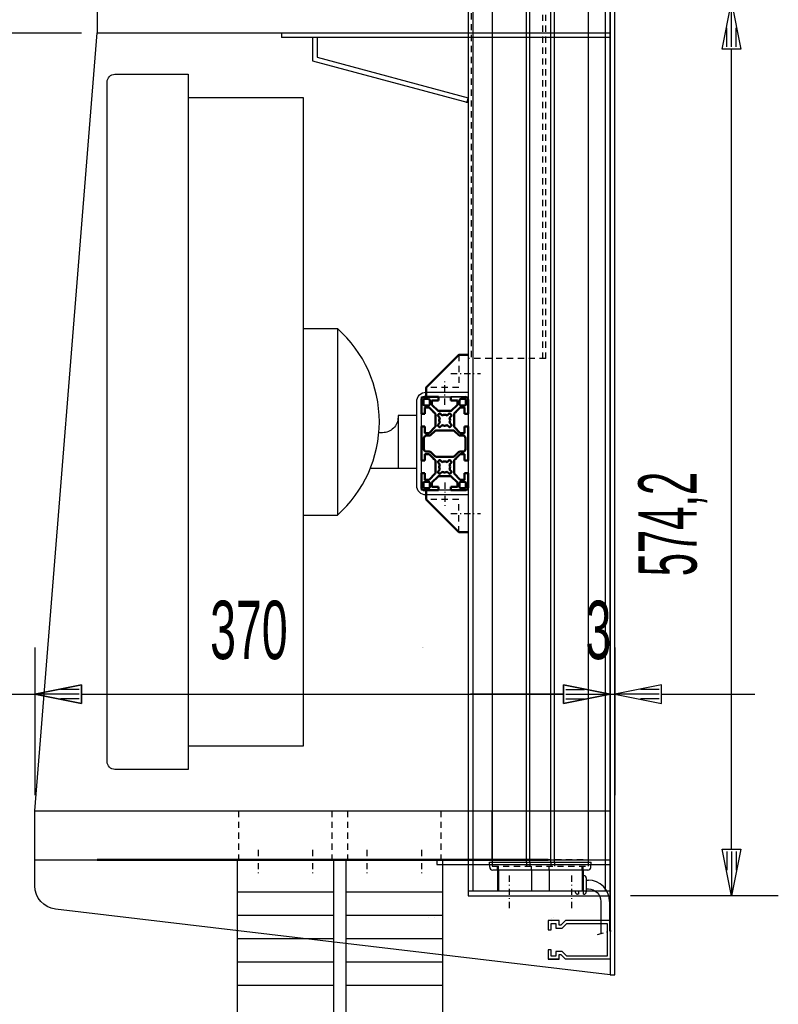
# Model space of a CAD drawing. Extents: x -10367 to -4247, y -676 to 3599.
# Tile 7 of 18: x -7486 to -6999, y 1342 to 1975. Entities that reach past the tile are written whole.
import ezdxf
from ezdxf.enums import TextEntityAlignment as Align

# ---------------------------------------------------------------- set-up
doc = ezdxf.new("R2010")
doc.units = 0
doc.header["$MEASUREMENT"] = 0
doc.linetypes.add('DASHDOT', pattern=[8.5, 4, -2, 0.5, -2])
doc.linetypes.add('HIDDEN', pattern=[7, 4, -3])
doc.layers.get('0').update_dxf_attribs({"linetype": 'CONTINUOUS'})
for name, color, linetype in [('DIM49', 4, 'CONTINUOUS'), ('LE_HIDDEN', 7, 'CONTINUOUS'), ('LE_MIDDLE', 7, 'CONTINUOUS'), ('TXT_DIM49', 2, 'CONTINUOUS')]:
    doc.layers.add(name, color=color, linetype=linetype)
doc.layers.add('LE_ALL', color=7, linetype='CONTINUOUS', lineweight=50)

# ---------------------------------------------------------------- blocks, each defined once
blk = doc.blocks.new('_D3', base_point=(-7526.7, 1466.61))
at = {"layer": 'DIM49', "color": 1}
for p, q in [((-7526.7, 1571.61), (-7526.7, 1476.61)), ((-7476.7, 1571.61), (-7476.7, 1476.61)), ((-7526.7, 1541.61), (-7556.7, 1547.61)), ((-7556.7, 1547.61), (-7556.7, 1535.61)), ((-7555.2, 1544.61), (-7543.2, 1544.61)), ((-7446.7, 1547.61), (-7476.7, 1541.61)), ((-7448.2, 1544.61), (-7460.2, 1544.61)), ((-7446.7, 1535.61), (-7446.7, 1547.61)), ((-7556.7, 1541.61), (-7616.7, 1541.61)), ((-7556.7, 1535.61), (-7526.7, 1541.61)), ((-7555.2, 1541.61), (-7528.2, 1541.61)), ((-7555.2, 1538.61), (-7543.2, 1538.61)), ((-7526.7, 1541.61), (-7476.7, 1541.61)), ((-7476.7, 1541.61), (-7446.7, 1535.61)), ((-7448.2, 1541.61), (-7475.2, 1541.61)), ((-7448.2, 1538.61), (-7460.2, 1538.61)), ((-7446.7, 1541.61), (-7386.7, 1541.61))]:
    blk.add_line(p, q, dxfattribs=at)
at = {"layer": 'TXT_DIM49', "width": 0.596}
blk.add_text('50', height=37.5, rotation=360, dxfattribs=at).set_placement((-7522.04, 1564.11), align=Align.CENTER)
blk = doc.blocks.new('_D4', base_point=(-7476.7, 1466.61))
at = {"layer": 'DIM49', "color": 1}
for p, q in [((-7476.7, 1571.61), (-7476.7, 1476.61)), ((-7106.7, 1571.61), (-7106.7, 1442.01)), ((-7476.7, 1541.61), (-7446.7, 1547.61)), ((-7448.2, 1544.61), (-7460.2, 1544.61)), ((-7446.7, 1547.61), (-7446.7, 1535.61)), ((-7136.7, 1535.61), (-7136.7, 1547.61)), ((-7136.7, 1547.61), (-7106.7, 1541.61)), ((-7135.2, 1544.61), (-7123.2, 1544.61)), ((-7446.7, 1535.61), (-7476.7, 1541.61)), ((-7448.2, 1541.61), (-7475.2, 1541.61)), ((-7448.2, 1538.61), (-7460.2, 1538.61)), ((-7446.7, 1541.61), (-7136.7, 1541.61)), ((-7106.7, 1541.61), (-7136.7, 1535.61)), ((-7135.2, 1541.61), (-7108.2, 1541.61)), ((-7135.2, 1538.61), (-7123.2, 1538.61))]:
    blk.add_line(p, q, dxfattribs=at)
at = {"layer": 'TXT_DIM49', "width": 0.596}
blk.add_text('370', height=37.5, rotation=360, dxfattribs=at).set_placement((-7339.07, 1564.11), align=Align.CENTER)
blk = doc.blocks.new('_D5', base_point=(-7106.7, 1432.01))
at = {"layer": 'DIM49', "color": 1}
for p, q in [((-7106.7, 1571.61), (-7106.7, 1442.01)), ((-7103.7, 1571.61), (-7103.7, 1476.61)), ((-7106.7, 1541.61), (-7136.7, 1547.61)), ((-7136.7, 1547.61), (-7136.7, 1535.61)), ((-7135.2, 1544.61), (-7123.2, 1544.61)), ((-7073.7, 1547.61), (-7103.7, 1541.61)), ((-7075.2, 1544.61), (-7087.2, 1544.61)), ((-7073.7, 1535.61), (-7073.7, 1547.61)), ((-7136.7, 1541.61), (-7196.7, 1541.61)), ((-7136.7, 1535.61), (-7106.7, 1541.61)), ((-7135.2, 1541.61), (-7108.2, 1541.61)), ((-7135.2, 1538.61), (-7123.2, 1538.61)), ((-7106.7, 1541.61), (-7103.7, 1541.61)), ((-7103.7, 1541.61), (-7073.7, 1535.61)), ((-7075.2, 1541.61), (-7102.2, 1541.61)), ((-7075.2, 1538.61), (-7087.2, 1538.61)), ((-7073.7, 1541.61), (-7013.7, 1541.61))]:
    blk.add_line(p, q, dxfattribs=at)
at = {"layer": 'TXT_DIM49', "width": 0.596}
blk.add_text('3', height=37.5, rotation=0.00004, dxfattribs=at).set_placement((-7114.37, 1564.11), align=Align.CENTER)
blk = doc.blocks.new('_D9', base_point=(-8237.7, 1466.61))
at = {"layer": 'DIM49', "color": 1}
blk.add_line((-8324.7, 1966.61), (-7446.7, 1966.61), dxfattribs=at)
blk = doc.blocks.new('_D10', base_point=(-7436.7, 1966.61))
at = {"layer": 'DIM49', "color": 1}
blk.add_line((-8324.7, 1966.61), (-7446.7, 1966.61), dxfattribs=at)
blk = doc.blocks.new('_D11', base_point=(-7103.7, 1412.01))
at = {"layer": 'DIM49', "color": 1}
for p, q in [((-6998.7, 1986.21), (-7093.7, 1986.21)), ((-7034.7, 1956.21), (-7028.7, 1986.21)), ((-7028.7, 1986.21), (-7022.7, 1956.21)), ((-7028.7, 1957.71), (-7028.7, 1984.71)), ((-7031.7, 1957.71), (-7031.7, 1969.71)), ((-7025.7, 1957.71), (-7025.7, 1969.71)), ((-7022.7, 1956.21), (-7034.7, 1956.21)), ((-7028.7, 1442.01), (-7028.7, 1956.21)), ((-7028.7, 1412.01), (-7034.7, 1442.01)), ((-7034.7, 1442.01), (-7022.7, 1442.01)), ((-7031.7, 1440.51), (-7031.7, 1428.51)), ((-7022.7, 1442.01), (-7028.7, 1412.01)), ((-7028.7, 1440.51), (-7028.7, 1413.51)), ((-7025.7, 1440.51), (-7025.7, 1428.51)), ((-6998.7, 1412.01), (-7093.7, 1412.01))]:
    blk.add_line(p, q, dxfattribs=at)
at = {"layer": 'TXT_DIM49', "width": 0.535}
blk.add_text('574,2', height=37.5, rotation=90, dxfattribs=at).set_placement((-7051.2, 1650.93), align=Align.CENTER)

msp = doc.modelspace()

# ---------------------------------------------------------------- linework, layer by layer
for p, q in [((-7160.7, 1433.51), (-7160.7, 1990.01)), ((-7158.4, 1433.51), (-7158.4, 1990.01)), ((-7144.99, 1433.51), (-7144.99, 1990.01)), ((-7142.7, 1433.51), (-7142.7, 1990.01)), ((-7195.2, 1986.21), (-7195.2, 1415.01)), ((-7109.7, 1415.01), (-7109.7, 1986.21)), ((-7476.7, 1466.61), (-7436.7, 1966.61)), ((-7318.2, 1966.61), (-7318.2, 1963.61)), ((-7106.7, 1963.61), (-7318.2, 1963.61)), ((-7298.2, 1963.61), (-7298.2, 1948.61)), ((-7298.2, 1948.61), (-7198.2, 1921.81)), ((-7298.2, 1948.61), (-7198.2, 1921.81)), ((-7298.2, 1948.61), (-7198.2, 1921.81)), ((-7198.2, 1924.92), (-7198.97, 1922.02)), ((-7198.2, 1924.92), (-7198.97, 1922.02)), ((-7198.2, 1921.81), (-7199.7, 1921.81)), ((-7198.2, 1921.81), (-7199.7, 1921.81)), ((-7304.2, 1776.61), (-7304.2, 1656.61)), ((-7304.2, 1776.61), (-7282.2, 1776.61)), ((-7225.2, 1735.61), (-7198.2, 1735.61)), ((-7198.2, 1735.61), (-7198.2, 1732.61)), ((-7198.2, 1735.61), (-7198.2, 1732.61)), ((-7200.2, 1732.61), (-7209.15, 1732.61)), ((-7200.2, 1732.61), (-7209.15, 1732.61)), ((-7243.2, 1720.61), (-7243.2, 1686.61)), ((-7253.2, 1709.59), (-7255.5, 1709.59)), ((-7198.2, 1672.61), (-7198.2, 1669.61)), ((-7182.7, 1435.01), (-7182.7, 1466.61)), ((-7476.7, 1435.01), (-7106.7, 1435.01)), ((-7346.7, 1435.01), (-7346.7, 793.61)), ((-7284.7, 1435.01), (-7284.7, 793.61)), ((-7276.7, 1435.01), (-7276.7, 793.61)), ((-7218.2, 1435.01), (-7218.2, 1432.01)), ((-7218.2, 1435.01), (-7218.2, 1432.01)), ((-7218.2, 1432.01), (-7106.7, 1432.01)), ((-7214.7, 1435.01), (-7214.7, 793.61)), ((-7184.26, 1430.44), (-7184.37, 1433.51)), ((-7184.37, 1433.51), (-7119.02, 1433.51)), ((-7119.16, 1430.17), (-7119.14, 1430.26)), ((-7119.13, 1430.44), (-7119.02, 1433.51)), ((-7121.13, 1428.51), (-7182.26, 1428.51)), ((-7179.2, 1428.51), (-7179.2, 1415.01)), ((-7178.7, 1428.51), (-7178.7, 1415.01)), ((-7157.4, 1428.51), (-7157.4, 1415.01)), ((-7145.99, 1428.51), (-7145.99, 1415.01)), ((-7124.7, 1428.51), (-7124.7, 1415.01)), ((-7124.2, 1428.51), (-7124.2, 1412.96)), ((-7123.7, 1424.96), (-7124.2, 1424.96)), ((-7122.2, 1423.46), (-7122.2, 1414.46)), ((-7122.19, 1422), (-7120.81, 1422)), ((-7346.7, 1414.51), (-7284.7, 1414.51)), ((-7276.7, 1414.51), (-7214.7, 1414.51)), ((-7106.7, 1415.01), (-7198.2, 1415.01)), ((-7124.2, 1415.01), (-7179.2, 1415.01)), ((-7129.2, 1415.01), (-7129.2, 1414.46)), ((-7127.2, 1412.96), (-7127.7, 1412.96)), ((-7127.2, 1415.01), (-7127.2, 1412.96)), ((-7124.2, 1414.96), (-7127.2, 1414.96)), ((-7123.7, 1412.96), (-7124.2, 1412.96)), ((-7107.2, 1408.39), (-7107.2, 1389.29)), ((-7346.7, 1399.51), (-7284.7, 1399.51)), ((-7276.7, 1399.51), (-7214.7, 1399.51)), ((-7223.65, 1398.01), (-7223.65, 1398.01)), ((-7220.05, 1398.01), (-7220.05, 1398.01)), ((-7144.23, 1397.21), (-7144.23, 1397.21)), ((-7144.23, 1395.21), (-7144.23, 1395.21)), ((-7346.7, 1384.51), (-7284.7, 1384.51)), ((-7276.7, 1384.51), (-7214.7, 1384.51)), ((-7346.7, 1369.51), (-7284.7, 1369.51)), ((-7276.7, 1369.51), (-7214.7, 1369.51)), ((-7139.7, 1371.21), (-7146.7, 1371.21)), ((-7106.7, 1371.21), (-7135.52, 1371.21)), ((-7346.7, 1354.51), (-7284.7, 1354.51)), ((-7276.7, 1354.51), (-7214.7, 1354.51))]:
    msp.add_line(p, q)
for points in [[(-7182.7, 1990.01), (-7182.7, 1433.51)], [(-7120.7, 1433.51), (-7120.7, 1990.01), (-7182.7, 1990.01)], [(-7106.7, 1361.21), (-7103.7, 1361.21), (-7103.7, 1986.21), (-7436.7, 1986.21), (-7436.7, 1966.61), (-7106.7, 1966.61)], [(-7295.2, 1963.61), (-7295.2, 1950.91), (-7198.2, 1924.92), (-7198.97, 1922.02)], [(-7378.2, 1925.01), (-7304.2, 1925.01), (-7304.2, 1508.21), (-7378.2, 1508.21)], [(-7198.2, 1672.61), (-7228.2, 1672.61), (-7228.2, 1732.61), (-7198.2, 1732.61)], [(-7231.2, 1686.61), (-7243.2, 1686.61), (-7261.02, 1686.61)], [(-7198.2, 1672.61), (-7198.2, 1669.61), (-7225.2, 1669.61)], [(-7106.7, 1396.21), (-7135.52, 1396.21), (-7138.52, 1393.21), (-7139.7, 1393.21), (-7139.7, 1396.21), (-7146.7, 1396.21), (-7146.7, 1390.21), (-7144.7, 1390.21), (-7144.7, 1394.21), (-7141.7, 1394.21), (-7141.7, 1391.21), (-7137.7, 1391.21), (-7134.7, 1394.21), (-7108.7, 1394.21), (-7108.7, 1373.21), (-7134.7, 1373.21), (-7137.7, 1376.21), (-7141.7, 1376.21), (-7141.7, 1373.21), (-7144.7, 1373.21), (-7144.7, 1377.21), (-7146.7, 1377.21), (-7146.7, 1371.21), (-7139.7, 1371.21), (-7139.7, 1374.21), (-7138.52, 1374.21), (-7135.52, 1371.21)]]:
    msp.add_lwpolyline(points)
for points in [[(-7198.2, 1986.21), (-7198.2, 1412.01), (-7106.7, 1412.01), (-7106.7, 1986.21), (-7106.7, 1361.21), (-7463.46, 1403.44, -0.380108), (-7476.7, 1418.34), (-7476.7, 1466.61), (-7106.7, 1466.61)], [(-7430.2, 1935.01, -0.414214), (-7425.2, 1940.01), (-7378.2, 1940.01), (-7378.2, 1493.21), (-7425.2, 1493.21, -0.414214), (-7430.2, 1498.21), (-7430.2, 1935.01)], [(-7304.2, 1656.61), (-7282.2, 1656.61, 0.45), (-7282.2, 1776.61), (-7282.2, 1656.61)], [(-7198.2, 1669.61), (-7225.2, 1669.61, -0.414214), (-7231.2, 1675.61), (-7231.2, 1729.61, -0.414214), (-7225.2, 1735.61), (-7198.2, 1735.61)], [(-7231.2, 1720.61), (-7243.2, 1720.61), (-7243.2, 1719.59, -0.414214), (-7253.2, 1709.59)], [(-7122.19, 1416.39), (-7120.81, 1416.39, -0.414214), (-7112.81, 1408.39), (-7112.81, 1387.78)]]:
    msp.add_lwpolyline(points, format="xyb")
for centre, radius, start, end in [((-7182.26, 1430.51), 2, -178, -90), ((-7121.13, 1430.51), 2, -90, -9.76471), ((-7121.13, 1430.51), 2, -7.17647, -2), ((-7123.7, 1423.46), 1.5, 0.00023, 90.00023), ((-7120.81, 1408.39), 13.61, 0.00023, 90.00023), ((-7127.7, 1414.46), 1.5, -179.99977, -89.99977), ((-7123.7, 1414.46), 1.5, -89.99977, 0.00023)]:
    msp.add_arc(centre, radius, start, end)
at = {"layer": 'LE_ALL'}
for p, q in [((-7228.2, 1721.66), (-7228.2, 1730.61)), ((-7226.2, 1732.61), (-7217.25, 1732.61)), ((-7221.45, 1730.21), (-7221.45, 1727.74)), ((-7221.39, 1727.6), (-7217.46, 1723.67)), ((-7217.25, 1730.41), (-7221.25, 1730.41)), ((-7217.25, 1732.61), (-7217.25, 1730.41)), ((-7209.15, 1730.41), (-7209.15, 1732.61)), ((-7205.15, 1730.41), (-7209.15, 1730.41)), ((-7208.93, 1723.67), (-7205, 1727.6)), ((-7204.95, 1727.74), (-7204.95, 1730.21)), ((-7198.2, 1730.61), (-7198.2, 1721.66)), ((-7198.2, 1721.66), (-7198.2, 1730.61)), ((-7228.2, 1723.11), (-7228.2, 1721.66)), ((-7226, 1721.66), (-7228.2, 1721.66)), ((-7226, 1725.66), (-7226, 1721.66)), ((-7226, 1721.66), (-7226, 1723.11)), ((-7223.33, 1725.86), (-7225.8, 1725.86)), ((-7219.26, 1721.87), (-7223.19, 1725.8)), ((-7220.5, 1723.11), (-7219.26, 1721.87)), ((-7219.2, 1721.73), (-7219.2, 1713.48)), ((-7219.2, 1713.48), (-7219.2, 1721.73)), ((-7217.32, 1723.61), (-7209.07, 1723.61)), ((-7216.35, 1722.11), (-7214.73, 1720.75)), ((-7211.66, 1720.75), (-7210.04, 1722.11)), ((-7207.19, 1713.48), (-7207.19, 1721.73)), ((-7207.19, 1721.73), (-7207.19, 1713.48)), ((-7203.2, 1725.8), (-7207.13, 1721.87)), ((-7207.13, 1721.87), (-7205.9, 1723.11)), ((-7200.6, 1725.86), (-7203.06, 1725.86)), ((-7200.4, 1721.66), (-7200.4, 1725.66)), ((-7198.2, 1721.66), (-7200.4, 1721.66)), ((-7198.2, 1723.11), (-7198.2, 1721.66)), ((-7216.34, 1719.14), (-7217.7, 1720.76)), ((-7217.7, 1714.45), (-7216.34, 1716.07)), ((-7208.69, 1720.76), (-7210.05, 1719.14)), ((-7210.05, 1716.07), (-7208.69, 1714.45)), ((-7228.2, 1713.56), (-7226, 1713.56)), ((-7228.2, 1691.66), (-7228.2, 1713.56)), ((-7228.2, 1713.56), (-7228.2, 1712.11)), ((-7226, 1713.56), (-7226, 1709.56)), ((-7226, 1712.11), (-7226, 1713.56)), ((-7225.8, 1709.36), (-7223.33, 1709.36)), ((-7223.19, 1709.41), (-7219.26, 1713.34)), ((-7219.26, 1713.34), (-7220.5, 1712.11)), ((-7214.73, 1714.46), (-7216.35, 1713.1)), ((-7210.04, 1713.1), (-7211.66, 1714.46)), ((-7207.13, 1713.34), (-7203.2, 1709.41)), ((-7205.9, 1712.11), (-7207.13, 1713.34)), ((-7203.06, 1709.36), (-7200.6, 1709.36)), ((-7200.4, 1713.56), (-7198.2, 1713.56)), ((-7200.4, 1709.56), (-7200.4, 1713.56)), ((-7198.2, 1713.56), (-7198.2, 1691.66)), ((-7198.2, 1691.66), (-7198.2, 1713.56)), ((-7198.2, 1713.56), (-7198.2, 1712.11)), ((-7200.7, 1696.61), (-7202.7, 1696.61)), ((-7228.2, 1693.11), (-7228.2, 1691.66)), ((-7226, 1691.66), (-7228.2, 1691.66)), ((-7226, 1695.66), (-7226, 1691.66)), ((-7226, 1691.66), (-7226, 1693.11)), ((-7223.33, 1695.86), (-7225.8, 1695.86)), ((-7219.26, 1691.87), (-7223.19, 1695.8)), ((-7220.5, 1693.11), (-7219.26, 1691.87)), ((-7219.2, 1691.73), (-7219.2, 1683.48)), ((-7219.2, 1683.48), (-7219.2, 1691.73)), ((-7216.34, 1689.14), (-7217.7, 1690.76)), ((-7216.35, 1692.11), (-7214.73, 1690.75)), ((-7211.66, 1690.75), (-7210.04, 1692.11)), ((-7208.69, 1690.76), (-7210.05, 1689.14)), ((-7207.19, 1683.48), (-7207.19, 1691.73)), ((-7207.19, 1691.73), (-7207.19, 1683.48)), ((-7203.2, 1695.8), (-7207.13, 1691.87)), ((-7207.13, 1691.87), (-7205.9, 1693.11)), ((-7200.6, 1695.86), (-7203.06, 1695.86)), ((-7200.4, 1691.66), (-7200.4, 1695.66)), ((-7198.2, 1691.66), (-7200.4, 1691.66)), ((-7198.2, 1693.11), (-7198.2, 1691.66)), ((-7228.2, 1683.56), (-7226, 1683.56)), ((-7228.2, 1674.61), (-7228.2, 1683.56)), ((-7228.2, 1683.56), (-7228.2, 1682.11)), ((-7226, 1683.56), (-7226, 1679.56)), ((-7226, 1682.11), (-7226, 1683.56)), ((-7223.19, 1679.41), (-7219.26, 1683.34)), ((-7219.26, 1683.34), (-7220.5, 1682.11)), ((-7217.7, 1684.45), (-7216.34, 1686.07)), ((-7214.73, 1684.46), (-7216.35, 1683.1)), ((-7210.04, 1683.1), (-7211.66, 1684.46)), ((-7210.05, 1686.07), (-7208.69, 1684.45)), ((-7207.13, 1683.34), (-7203.2, 1679.41)), ((-7205.9, 1682.11), (-7207.13, 1683.34)), ((-7200.4, 1683.56), (-7198.2, 1683.56)), ((-7200.4, 1679.56), (-7200.4, 1683.56)), ((-7198.2, 1683.56), (-7198.2, 1674.61)), ((-7198.2, 1674.61), (-7198.2, 1683.56)), ((-7198.2, 1683.56), (-7198.2, 1682.11)), ((-7225.8, 1679.36), (-7223.33, 1679.36)), ((-7221.45, 1677.47), (-7221.45, 1675.01)), ((-7217.46, 1681.54), (-7221.39, 1677.61)), ((-7209.07, 1681.6), (-7217.32, 1681.6)), ((-7205, 1677.61), (-7208.93, 1681.54)), ((-7204.95, 1675.01), (-7204.95, 1677.47)), ((-7203.06, 1679.36), (-7200.6, 1679.36)), ((-7217.25, 1672.61), (-7226.2, 1672.61)), ((-7225.2, 1672.61), (-7225.2, 1666.61)), ((-7221.25, 1674.81), (-7217.25, 1674.81)), ((-7217.25, 1674.81), (-7217.25, 1672.61)), ((-7209.15, 1674.81), (-7205.15, 1674.81)), ((-7209.15, 1672.61), (-7209.15, 1674.81)), ((-7200.2, 1672.61), (-7209.15, 1672.61)), ((-7200.2, 1672.61), (-7209.15, 1672.61)), ((-7225.2, 1666.61), (-7204.2, 1645.61)), ((-7204.2, 1645.61), (-7198.2, 1645.61)), ((-7146.7, 1435.01), (-7436.69, 1435.01)), ((-7146.7, 1435.01), (-7436.69, 1435.01)), ((-7223.65, 1398.01), (-7223.65, 1398.01)), ((-7220.05, 1398.01), (-7220.05, 1398.01)), ((-7143.34, 1398.01), (-7143.34, 1398.01)), ((-7143.34, 1398.01), (-7143.34, 1398.01)), ((-7143.34, 1398.01), (-7143.34, 1398.01))]:
    msp.add_line(p, q, dxfattribs=at)
for points in [[(-7225.2, 1732.61), (-7225.2, 1738.61), (-7204.2, 1759.61), (-7198.2, 1759.61)], [(-7198.2, 1683.61), (-7198.2, 1681.61), (-7198.2, 1683.61)]]:
    msp.add_lwpolyline(points, dxfattribs=at)
for points in [[(-7223.7, 1731.31), (-7225.9, 1731.31, 0.414214), (-7226.9, 1730.31), (-7226.9, 1728.11, 0.414214), (-7225.9, 1727.11), (-7223.7, 1727.11, 0.414214), (-7222.7, 1728.11), (-7222.7, 1730.31, 0.414214), (-7223.7, 1731.31)], [(-7202.7, 1731.31, 0.414214), (-7203.7, 1730.31), (-7203.7, 1728.11, 0.414214), (-7202.7, 1727.11), (-7200.5, 1727.11, 0.414214), (-7199.5, 1728.11), (-7199.5, 1730.31, 0.414214), (-7200.5, 1731.31), (-7202.7, 1731.31)], [(-7214.73, 1720.75), (-7216.35, 1722.11, 0.087489), (-7217.7, 1720.76), (-7216.34, 1719.14, 0.23088), (-7216.34, 1716.07), (-7217.7, 1714.45, 0.087489), (-7216.35, 1713.1), (-7214.73, 1714.46, 0.23088), (-7211.66, 1714.46), (-7210.04, 1713.1, 0.087489), (-7208.69, 1714.45), (-7210.05, 1716.07, 0.23088), (-7210.05, 1719.14), (-7208.69, 1720.76, 0.087489), (-7210.04, 1722.11), (-7211.66, 1720.75, 0.23088), (-7214.73, 1720.75)], [(-7218.55, 1711.1, 0.198912), (-7219.61, 1710.66), (-7222.12, 1708.15, -0.198912), (-7223.18, 1707.71), (-7225.05, 1707.71, 0.414214), (-7226.55, 1706.21), (-7226.55, 1699.01, 0.414214), (-7225.05, 1697.51), (-7223.18, 1697.51, -0.198912), (-7222.12, 1697.07), (-7219.61, 1694.55, 0.198912), (-7218.55, 1694.11), (-7207.85, 1694.11, 0.198912), (-7206.79, 1694.55), (-7204.27, 1697.07, -0.198912), (-7203.21, 1697.51), (-7201.35, 1697.51, 0.414214), (-7199.85, 1699.01), (-7199.85, 1706.21, 0.414214), (-7201.35, 1707.71), (-7203.21, 1707.71, -0.198912), (-7204.27, 1708.15), (-7206.79, 1710.66, 0.198912), (-7207.85, 1711.1), (-7218.55, 1711.1)], [(-7214.73, 1690.75), (-7216.35, 1692.11, 0.087489), (-7217.7, 1690.76), (-7216.34, 1689.14, 0.23088), (-7216.34, 1686.07), (-7217.7, 1684.45, 0.087489), (-7216.35, 1683.1), (-7214.73, 1684.46, 0.23088), (-7211.66, 1684.46), (-7210.04, 1683.1, 0.087489), (-7208.69, 1684.45), (-7210.05, 1686.07, 0.23088), (-7210.05, 1689.14), (-7208.69, 1690.76, 0.087489), (-7210.04, 1692.11), (-7211.66, 1690.75, 0.23088), (-7214.73, 1690.75)], [(-7223.7, 1678.11), (-7225.9, 1678.11, 0.414214), (-7226.9, 1677.11), (-7226.9, 1674.91, 0.414214), (-7225.9, 1673.91), (-7223.7, 1673.91, 0.414214), (-7222.7, 1674.91), (-7222.7, 1677.11, 0.414214), (-7223.7, 1678.11)], [(-7200.5, 1678.11), (-7202.7, 1678.11, 0.414214), (-7203.7, 1677.11), (-7203.7, 1674.91, 0.414214), (-7202.7, 1673.91), (-7200.5, 1673.91, 0.414214), (-7199.5, 1674.91), (-7199.5, 1677.11, 0.414214), (-7200.5, 1678.11)]]:
    msp.add_lwpolyline(points, format="xyb", dxfattribs=at)
for centre, radius, start, end in [((-7226.2, 1730.61), 2, 90, 180), ((-7221.25, 1730.21), 0.2, 90, 180), ((-7221.25, 1727.74), 0.2, 180, -135), ((-7205.15, 1730.21), 0.2, 0, 90), ((-7205.15, 1727.74), 0.2, -45, 0), ((-7200.2, 1730.61), 2, 0, 90), ((-7225.8, 1725.66), 0.2, 90, 180), ((-7223.33, 1725.66), 0.2, 45, 90), ((-7219.4, 1721.73), 0.2, 0, 45), ((-7213.2, 1717.61), 5.5, 125, 145), ((-7217.32, 1723.81), 0.2, -135, -90), ((-7213.2, 1717.61), 5.5, 35, 55), ((-7209.07, 1723.81), 0.2, -90, -45), ((-7206.99, 1721.73), 0.2, 135, 180), ((-7203.06, 1725.66), 0.2, 90, 135), ((-7200.6, 1725.66), 0.2, 0, 90), ((-7225.8, 1709.56), 0.2, 180, -90), ((-7223.33, 1709.56), 0.2, -90, -45), ((-7219.4, 1713.48), 0.2, -45, 0), ((-7213.2, 1717.61), 5.5, -145, -125), ((-7213.2, 1717.61), 5.5, -55, -35), ((-7206.99, 1713.48), 0.2, 180, -135), ((-7203.06, 1709.56), 0.2, -135, -90), ((-7200.6, 1709.56), 0.2, -90, 0), ((-7225.8, 1695.66), 0.2, 90, 180), ((-7223.33, 1695.66), 0.2, 45, 90), ((-7219.4, 1691.73), 0.2, 0, 45), ((-7213.2, 1687.61), 5.5, 125, 145), ((-7213.2, 1687.61), 5.5, 35, 55), ((-7206.99, 1691.73), 0.2, 135, 180), ((-7203.06, 1695.66), 0.2, 90, 135), ((-7200.6, 1695.66), 0.2, 0, 90), ((-7219.4, 1683.48), 0.2, -45, 0), ((-7213.2, 1687.61), 5.5, -145, -125), ((-7213.2, 1687.61), 5.5, -55, -35), ((-7206.99, 1683.48), 0.2, 180, -135), ((-7225.8, 1679.56), 0.2, 180, -90), ((-7223.33, 1679.56), 0.2, -90, -45), ((-7221.25, 1677.47), 0.2, 135, 180), ((-7217.32, 1681.4), 0.2, 90, 135), ((-7209.07, 1681.4), 0.2, 45, 90), ((-7205.15, 1677.47), 0.2, 0, 45), ((-7203.06, 1679.56), 0.2, -135, -90), ((-7200.6, 1679.56), 0.2, -90, 0), ((-7226.2, 1674.61), 2, 180, -90), ((-7221.25, 1675.01), 0.2, 180, -90), ((-7205.15, 1675.01), 0.2, -90, 0), ((-7200.2, 1674.61), 2, -90, 0)]:
    msp.add_arc(centre, radius, start, end, dxfattribs=at)
for centre, major_axis, ratio, start_param, end_param in [((-7219.53, 1721.75), (0.324, 0.017), 0.650406, 0.377032, 0.530303), ((-7214.2, 1717.61), (0, -2.96), 0.843868, 4.44058, 4.71142), ((-7214.2, 1717.61), (0, -2.96), 0.843814, 4.711421, 4.983281), ((-7213.84, 1717.52), (0.11, -3.28), 0.873085, 4.167695, 4.412465), ((-7213.84, 1717.69), (-0.11, -3.28), 0.873037, 5.011288, 5.256975), ((-7213.41, 1718.08), (3.43, 0.48), 0.877034, 0.916678, 1.039695), ((-7212.55, 1717.52), (-0.11, -3.28), 0.873037, 1.869695, 2.115383), ((-7212.55, 1717.69), (0.11, -3.28), 0.873085, 1.026102, 1.270873), ((-7212.19, 1717.61), (0, -2.96), 0.843814, 1.752732, 1.841688), ((-7212.19, 1717.61), (0, -2.96), 0.843868, 1.298987, 1.385378), ((-7219.64, 1713.51), (0.441, -0.045), 0.659474, 6.095191, 6.224868), ((-7219.66, 1713.51), (0.457, -0.051), 0.65981, 6.232031, 6.357008), ((-7213.13, 1716.57), (3.02, 0.08), 0.816418, 4.281815, 4.428986), ((-7213.18, 1716.36), (2.85, 0.02), 0.792767, 4.444273, 4.576973), ((-7213.2, 1716.19), (2.7, 0), 0.771183, 4.582769, 4.722859), ((-7213.2, 1716.2), (2.71, 0), 0.772157, 4.722878, 4.863853), ((-7213.22, 1716.4), (2.88, -0.03), 0.797389, 4.871943, 5.004311), ((-7213.27, 1716.61), (3.05, -0.1), 0.82145, 5.021845, 5.156948), ((-7213.42, 1717.15), (3.43, -0.49), 0.878162, 5.25071, 5.369821), ((-7219.53, 1691.75), (0.324, 0.017), 0.650406, 0.377032, 0.530303), ((-7213.41, 1688.08), (3.43, 0.48), 0.877034, 0.916678, 1.039695), ((-7219.64, 1683.51), (0.441, -0.045), 0.659474, 6.095191, 6.224868), ((-7219.66, 1683.51), (0.457, -0.051), 0.65981, 6.232031, 6.357008), ((-7214.2, 1687.61), (0, -2.96), 0.843868, 4.44058, 4.71142), ((-7214.2, 1687.61), (0, -2.96), 0.843814, 4.711421, 4.983281), ((-7213.84, 1687.52), (0.11, -3.28), 0.873085, 4.167695, 4.412465), ((-7213.84, 1687.69), (-0.11, -3.28), 0.873037, 5.011288, 5.256975), ((-7213.13, 1686.57), (3.02, 0.08), 0.816418, 4.281815, 4.428986), ((-7213.18, 1686.36), (2.85, 0.02), 0.792767, 4.444273, 4.576973), ((-7213.2, 1686.19), (2.7, 0), 0.771183, 4.582769, 4.722859), ((-7213.2, 1686.2), (2.71, 0), 0.772157, 4.722878, 4.863853), ((-7213.22, 1686.4), (2.88, -0.03), 0.797389, 4.871943, 5.004311), ((-7213.27, 1686.61), (3.05, -0.1), 0.82145, 5.021845, 5.156948), ((-7213.42, 1687.15), (3.43, -0.49), 0.878162, 5.25071, 5.369821), ((-7212.55, 1687.52), (-0.11, -3.28), 0.873037, 1.869695, 2.115383), ((-7212.55, 1687.69), (0.11, -3.28), 0.873085, 1.026102, 1.270873), ((-7212.19, 1687.61), (0, -2.96), 0.843814, 1.752732, 1.841688), ((-7212.19, 1687.61), (0, -2.96), 0.843868, 1.298987, 1.385378), ((-7226.86, 1571.88), (0.324, 0.017), 0.650406, 3.665889, 3.671896), ((-7226.86, 1541.88), (0.324, 0.017), 0.650406, 3.665889, 3.671896)]:
    msp.add_ellipse(centre, major_axis=major_axis, ratio=ratio, start_param=start_param, end_param=end_param, dxfattribs=at)
at = {"layer": 'LE_HIDDEN', "color": 1, "linetype": 'HIDDEN'}
for p, q in [((-7196.2, 2287.21), (-7196.2, 1757.21)), ((-7150.2, 1757.21), (-7150.2, 2287.21)), ((-7148.2, 1757.21), (-7148.2, 2290.21)), ((-7198.2, 1994.01), (-7198.2, 1757.21)), ((-7148.2, 1757.21), (-7198.2, 1757.21)), ((-7204.2, 1666.61), (-7225.2, 1666.61)), ((-7204.2, 1645.61), (-7204.2, 1666.61)), ((-7345.7, 1466.61), (-7345.7, 1435.01)), ((-7285.7, 1466.61), (-7285.7, 1435.01)), ((-7275.7, 1466.61), (-7275.7, 1435.01)), ((-7215.7, 1466.61), (-7215.7, 1435.01)), ((-7124.2, 1435.01), (-7179.2, 1435.01)), ((-7179.2, 1428.51), (-7179.2, 1431.01)), ((-7178.7, 1428.51), (-7178.7, 1431.01)), ((-7160.7, 1433.51), (-7160.7, 1431.01)), ((-7158.4, 1433.51), (-7158.4, 1431.01)), ((-7157.4, 1428.51), (-7157.4, 1431.01)), ((-7145.99, 1428.51), (-7145.99, 1431.01)), ((-7144.99, 1433.51), (-7144.99, 1431.01)), ((-7142.7, 1433.51), (-7142.7, 1431.01)), ((-7124.7, 1428.51), (-7124.7, 1431.01)), ((-7124.2, 1428.51), (-7124.2, 1431.01))]:
    msp.add_line(p, q, dxfattribs=at)
for points in [[(-7204.2, 1759.61), (-7204.2, 1738.61), (-7225.2, 1738.61)], [(-7182.7, 1433.51), (-7182.7, 1431.01), (-7120.7, 1431.01), (-7120.7, 1433.51)]]:
    msp.add_lwpolyline(points, dxfattribs=at)
at = {"layer": 'LE_MIDDLE', "color": 1, "linetype": 'DASHDOT'}
for p, q in [((-7209.2, 1747.61), (-7190.2, 1747.61)), ((-7213.2, 1727.61), (-7213.2, 1743.61)), ((-7213.2, 1677.61), (-7213.2, 1661.61)), ((-7209.2, 1657.61), (-7190.2, 1657.61)), ((-7333.2, 1441.51), (-7333.2, 1424.51)), ((-7298.2, 1441.51), (-7298.2, 1424.51)), ((-7263.2, 1441.51), (-7263.2, 1424.51)), ((-7228.2, 1441.51), (-7228.2, 1424.51)), ((-7171.7, 1425.01), (-7171.7, 1402.01)), ((-7131.7, 1425.01), (-7131.7, 1402.01)), ((-7114.87, 1387.22), (-7106.17, 1389.57))]:
    msp.add_line(p, q, dxfattribs=at)

# ---------------------------------------------------------------- block references
at = {"layer": 'DIM49'}
for name, p in [('_D10', (-7436.7, 1966.61)), ('_D11', (-7103.7, 1412.01)), ('_D9', (-8237.7, 1466.61)), ('_D3', (-7526.7, 1466.61)), ('_D4', (-7476.7, 1466.61)), ('_D5', (-7106.7, 1432.01))]:
    msp.add_blockref(name, p, dxfattribs=at)

doc.saveas('drawing.dxf')
